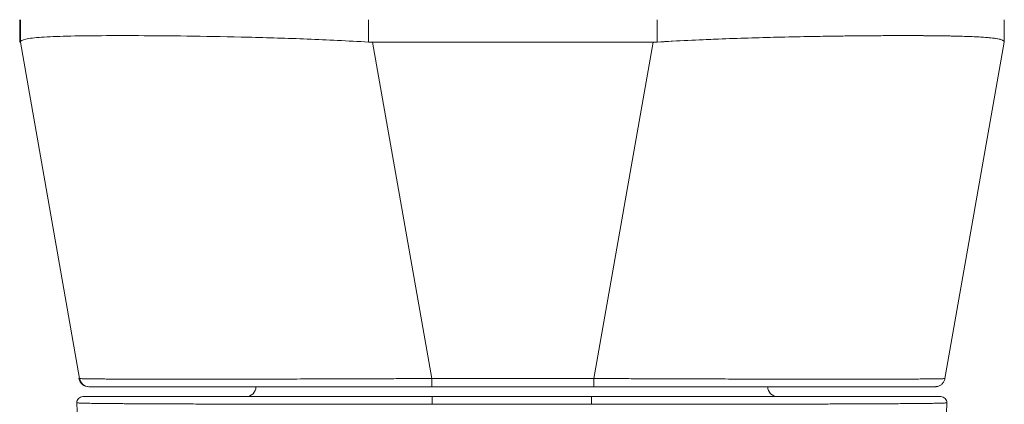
# Model space of a CAD drawing. Header units: inches. Extents: x 11 to 361, y 7 to 222.
# Tile 81 of 174: x 97.197 to 99.151, y 208.056 to 208.82. Entities that reach past the tile are written whole.
import ezdxf

# ---------------------------------------------------------------- set-up
doc = ezdxf.new("R2010")
doc.units = ezdxf.units.IN
doc.header["$LTSCALE"] = 22
doc.header["$MEASUREMENT"] = 0
doc.layers.add('Visible (ANSI)', color=7, linetype='Continuous', lineweight=5)

msp = doc.modelspace()

# ---------------------------------------------------------------- linework, layer by layer
at = {"layer": 'Visible (ANSI)'}
for p, q in [((97.19716, 208.77512), (97.19716, 208.81977)), ((97.19716, 208.81977), (97.19716, 208.77512)), ((97.19853, 208.81977), (97.19853, 208.77536)), ((97.19853, 208.77536), (97.19853, 208.81977)), ((97.88943, 208.77536), (97.88943, 208.81977)), ((97.88943, 208.81977), (97.88943, 208.77536)), ((98.46214, 208.81977), (98.46214, 208.77536)), ((98.46214, 208.77536), (98.46214, 208.81977)), ((99.15129, 208.77541), (99.15129, 208.81977)), ((97.23561, 208.7846), (97.23561, 208.7846)), ((97.23561, 208.7846), (97.23561, 208.7846)), ((97.46479, 208.78794), (97.46479, 208.78794)), ((97.46513, 208.78793), (97.46513, 208.78793)), ((97.46513, 208.78793), (97.46513, 208.78793)), ((97.46533, 208.78793), (97.46533, 208.78793)), ((97.46533, 208.78793), (97.46533, 208.78793)), ((97.46626, 208.78793), (97.46626, 208.78793)), ((97.48499, 208.78777), (97.48499, 208.78777)), ((98.86279, 208.78774), (98.86279, 208.78774)), ((98.86294, 208.78774), (98.86294, 208.78774)), ((98.88265, 208.78791), (98.88265, 208.78791)), ((98.88265, 208.78791), (98.88265, 208.78791)), ((98.88358, 208.78792), (98.88358, 208.78792)), ((97.19852, 208.77512), (97.19717, 208.77512)), ((97.31606, 208.10769), (97.19852, 208.77512)), ((97.8973, 208.77512), (98.01484, 208.10769)), ((98.45427, 208.77512), (97.8973, 208.77512)), ((97.8973, 208.77512), (98.45427, 208.77512)), ((98.01484, 208.10769), (97.8973, 208.77512)), ((98.33643, 208.10769), (98.45427, 208.77512)), ((98.45427, 208.77512), (98.33643, 208.10769)), ((99.03344, 208.10769), (99.15127, 208.77512)), ((99.15127, 208.77512), (99.15127, 208.77512)), ((99.15127, 208.77512), (99.15127, 208.77512)), ((99.15128, 208.77546), (99.15128, 208.77536)), ((99.15128, 208.77536), (99.15128, 208.77546)), ((97.31488, 208.10769), (97.31606, 208.10769)), ((97.31606, 208.10769), (97.31606, 208.10769)), ((98.01484, 208.10769), (98.33643, 208.10769)), ((98.33643, 208.10769), (98.01484, 208.10769)), ((99.02746, 208.10729), (99.02746, 208.10731)), ((99.02746, 208.10731), (99.02746, 208.10729)), ((99.03344, 208.10769), (99.03344, 208.10769)), ((97.33426, 208.09143), (97.33426, 208.09143)), ((97.33426, 208.09143), (97.33544, 208.09143)), ((97.33426, 208.09143), (97.33426, 208.09143)), ((97.33521, 208.09143), (97.33426, 208.09143)), ((97.33544, 208.09143), (98.01481, 208.09143)), ((97.33544, 208.09143), (98.01481, 208.09143)), ((98.01481, 208.09143), (98.33641, 208.09143)), ((98.33641, 208.09143), (98.01481, 208.09143)), ((98.33641, 208.09143), (99.01405, 208.09143)), ((98.33641, 208.09143), (99.01405, 208.09143)), ((98.01575, 208.07174), (97.3223, 208.07174)), ((98.01575, 208.05649), (98.01575, 208.07174)), ((98.33203, 208.07174), (98.01575, 208.07174)), ((98.03521, 208.07174), (98.03521, 208.07174)), ((98.09516, 208.07174), (98.09516, 208.07174)), ((98.10696, 208.07174), (98.10696, 208.07174)), ((98.10696, 208.07174), (98.10696, 208.07174)), ((98.154, 208.07174), (98.154, 208.07174)), ((98.25264, 208.07174), (98.25264, 208.07174)), ((98.3126, 208.07174), (98.3126, 208.07174)), ((98.33203, 208.05649), (98.33203, 208.07174)), ((99.02549, 208.07174), (98.33204, 208.07174)), ((97.31049, 208.05946), (97.31049, 208.05946)), ((97.43784, 208.05753), (97.43784, 208.05754)), ((97.45753, 208.05743), (97.45753, 208.05744)), ((97.45888, 208.05742), (97.45888, 208.05743)), ((97.68079, 208.05678), (97.68079, 208.05677)), ((97.69695, 208.05675), (97.69695, 208.05675)), ((98.65083, 208.05675), (98.65083, 208.05675)), ((98.667, 208.05678), (98.667, 208.05678)), ((98.8889, 208.05742), (98.8889, 208.05743)), ((98.89025, 208.05744), (98.89025, 208.05743)), ((98.90994, 208.05754), (98.90994, 208.05753)), ((99.03729, 208.05946), (99.03729, 208.05946)), ((99.03729, 208.05946), (99.03729, 208.05946))]:
    msp.add_line(p, q, dxfattribs=at)
for centre, radius, start, end in [((97.33426, 208.11111), 0.01969, 190, 269.99996), ((97.33426, 208.11111), 0.01968, 190.00001, 270), ((97.33544, 208.11111), 0.01969, 190, 269.99996), ((97.33544, 208.11111), 0.01968, 190.00001, 270.00002), ((97.3668, 208.11111), 0.01969, 346.75462, 346.76183), ((98.98098, 208.11111), 0.01969, 193.2749, 193.28199), ((99.01287, 208.11111), 0.01968, 349.44244, 349.51551), ((99.01287, 208.11111), 0.01969, 349.44346, 349.51652), ((99.01405, 208.11111), 0.01968, 349.9751, 349.98009), ((99.01405, 208.11111), 0.01969, 349.97511, 350), ((97.64633, 208.09143), 0.01969, 270, 0), ((98.70145, 208.09143), 0.01969, 180, 270), ((97.3223, 208.05993), 0.01181, 90, 182.27583), ((97.3223, 208.05993), 0.01181, 90, 182.27583), ((99.02549, 208.05993), 0.01181, 357.72417, 90), ((99.02549, 208.05993), 0.01181, 357.72417, 90)]:
    msp.add_arc(centre, radius, start, end, dxfattribs=at)
for centre, major_axis, ratio, start_param, end_param in [((97.35829, 208.80009), (0, -0.05905), 0.9442818, 4.929492, 4.9295081), ((98.98832, 208.80009), (0, 0.05906), 0.9434369, 4.496809, 4.496829), ((97.19852, 208.90411), (0, -0.12899), 0.0012735, 0.0001812, 0.0612635), ((97.19852, 208.90411), (0, -0.12899), 0.0012737, 0.0001816, 0.061264), ((97.88429, 208.73175), (-0.68713, 0.04339), 0.0106265, 6.2205314, 6.2205756), ((97.89733, 208.90411), (-0.0079, -0.12875), 0.9999992, 0, 0.0610824), ((97.89733, 208.90411), (-0.0079, -0.12875), 0.9999992, 0, 0.0610823), ((98.45425, 208.90411), (0.00002, -0.12899), 0.9999992, 0, 0.0610823), ((98.45425, 208.90411), (0.00002, -0.12899), 0.9999992, 0, 0.0610824), ((99.15127, 208.90411), (0, -0.12899), 0.0012733, 0.0072841, 0.061264), ((99.15127, 208.90411), (0, -0.12899), 0.0012735, 0.0072837, 0.0612635), ((98.01344, 208.11101), (-0.69857, -0.00332), 0.0008013, 6.2820377, 6.2856608), ((98.01344, 208.11101), (-0.69857, -0.00332), 0.0008013, 0.0590705, 0.059618), ((97.38023, 208.13452), (-0.01169, 0.03124), 0.9189174, 2.2392441, 2.239304), ((98.01481, 208.11111), (0, -0.01968), 0.0012735, 0, 1.3962634), ((98.01481, 208.11111), (0, -0.01969), 0.0012735, 0.0000011, 1.3962636), ((98.33641, 208.11111), (0, -0.01969), 0.0012735, 0.0000008, 1.3962635), ((98.33641, 208.11111), (0, -0.01968), 0.0012735, 0, 1.3962634), ((98.96635, 208.13452), (-0.01162, -0.03126), 0.9179715, 0.8986083, 0.8987013), ((98.01575, 208.05993), (0, 0.01181), 0.0000271, 4.4169608, 6.2828764), ((98.33204, 208.05993), (0, 0.01181), 0.000027, 0.0003354, 1.8662245)]:
    msp.add_ellipse(centre, major_axis=major_axis, ratio=ratio, start_param=start_param, end_param=end_param, dxfattribs=at)
for points, knots in [([(97.19853, 208.77536), (97.1986, 208.77777), (97.20219, 208.77973), (97.20923, 208.7813), (97.21627, 208.78286), (97.22676, 208.78402), (97.24048, 208.78495), (97.25421, 208.78588), (97.27116, 208.78657), (97.29111, 208.78708), (97.31107, 208.78758), (97.33402, 208.78791), (97.35964, 208.78807), (97.38526, 208.78823), (97.41355, 208.78823), (97.4441, 208.78807), (97.47466, 208.78791), (97.50748, 208.78758), (97.54211, 208.78708), (97.57673, 208.78657), (97.61315, 208.78587), (97.65093, 208.78495), (97.68872, 208.78402), (97.72786, 208.78286), (97.7678, 208.78129), (97.80773, 208.77973), (97.84846, 208.77777), (97.88943, 208.77536)], [0, 0, 0, 0, 0.1111111, 0.1111111, 0.1111111, 0.2222222, 0.2222222, 0.2222222, 0.3333333, 0.3333333, 0.3333333, 0.4444444, 0.4444444, 0.4444444, 0.5555556, 0.5555556, 0.5555556, 0.6666667, 0.6666667, 0.6666667, 0.7777778, 0.7777778, 0.7777778, 0.8888889, 0.8888889, 0.8888889, 1, 1, 1, 1]), ([(97.88943, 208.77536), (97.8487, 208.77771), (97.80804, 208.77971), (97.76815, 208.78128), (97.72807, 208.78286), (97.68876, 208.78402), (97.65081, 208.78495), (97.65076, 208.78495), (97.65071, 208.78495), (97.65066, 208.78495), (97.61294, 208.78587), (97.57658, 208.78657), (97.54207, 208.78708), (97.54199, 208.78708), (97.54192, 208.78708), (97.54184, 208.78708), (97.50734, 208.78759), (97.47469, 208.78791), (97.4443, 208.78807), (97.44419, 208.78807), (97.44407, 208.78807), (97.44396, 208.78807), (97.41348, 208.78823), (97.38527, 208.78823), (97.35969, 208.78807), (97.3596, 208.78807), (97.35951, 208.78807), (97.35942, 208.78807), (97.33395, 208.78791), (97.31111, 208.78759), (97.29121, 208.78708), (97.29117, 208.78708), (97.29113, 208.78708), (97.29109, 208.78708), (97.2712, 208.78657), (97.25426, 208.78587), (97.24055, 208.78495), (97.24053, 208.78495), (97.24051, 208.78495), (97.24049, 208.78495), (97.22674, 208.78402), (97.21624, 208.78287), (97.2092, 208.78129), (97.20919, 208.78129), (97.20917, 208.78128), (97.20915, 208.78128), (97.20215, 208.7797), (97.19858, 208.77771), (97.19853, 208.77536)], [0, 0, 0, 0, 0.1108364, 0.1108364, 0.1108364, 0.2222222, 0.2222222, 0.2222222, 0.2223767, 0.2223767, 0.2223767, 0.3330931, 0.3330931, 0.3330931, 0.3333333, 0.3333333, 0.3333333, 0.4440371, 0.4440371, 0.4440371, 0.4444444, 0.4444444, 0.4444444, 0.5555556, 0.5555556, 0.5555556, 0.5559572, 0.5559572, 0.5559572, 0.6666667, 0.6666667, 0.6666667, 0.6669005, 0.6669005, 0.6669005, 0.7776076, 0.7776076, 0.7776076, 0.7777778, 0.7777778, 0.7777778, 0.8888889, 0.8888889, 0.8888889, 0.8891566, 0.8891566, 0.8891566, 1, 1, 1, 1]), ([(99.15128, 208.77536), (99.15133, 208.77725), (99.14911, 208.7789), (99.14467, 208.7803), (99.14356, 208.78065), (99.14231, 208.78098), (99.14092, 208.78129), (99.13674, 208.78225), (99.1313, 208.78304), (99.12464, 208.78372), (99.12026, 208.78417), (99.11536, 208.78458), (99.10995, 208.78494), (99.10434, 208.78532), (99.09818, 208.78567), (99.09148, 208.78598), (99.0819, 208.78642), (99.07123, 208.78678), (99.05954, 208.78708), (99.05516, 208.7872), (99.05064, 208.7873), (99.04597, 208.78739), (99.02947, 208.78773), (99.0112, 208.78795), (98.99132, 208.78807), (98.99048, 208.78808), (98.98963, 208.78808), (98.98877, 208.78809), (98.96779, 208.78821), (98.94505, 208.78823), (98.92073, 208.78813), (98.91628, 208.78812), (98.91178, 208.7881), (98.90723, 208.78807), (98.88693, 208.78797), (98.86561, 208.78779), (98.8434, 208.78753), (98.8323, 208.7874), (98.82098, 208.78726), (98.80945, 208.78709), (98.7936, 208.78685), (98.77736, 208.78658), (98.76078, 208.78626), (98.74116, 208.78589), (98.72106, 208.78545), (98.70057, 208.78495), (98.69116, 208.78472), (98.68166, 208.78447), (98.67209, 208.78421), (98.64321, 208.78342), (98.61365, 208.78248), (98.58364, 208.78129), (98.58033, 208.78116), (98.57702, 208.78103), (98.5737, 208.78089), (98.53694, 208.77938), (98.49957, 208.77752), (98.46214, 208.77536)], [0, 0, 0, 0, 0.0888733, 0.0888733, 0.0888733, 0.1111111, 0.1111111, 0.1111111, 0.1781623, 0.1781623, 0.1781623, 0.2222222, 0.2222222, 0.2222222, 0.267931, 0.267931, 0.267931, 0.3333333, 0.3333333, 0.3333333, 0.3578156, 0.3578156, 0.3578156, 0.4444444, 0.4444444, 0.4444444, 0.4481347, 0.4481347, 0.4481347, 0.5389433, 0.5389433, 0.5389433, 0.5555556, 0.5555556, 0.5555556, 0.629644, 0.629644, 0.629644, 0.6666667, 0.6666667, 0.6666667, 0.7175691, 0.7175691, 0.7175691, 0.7777778, 0.7777778, 0.7777778, 0.8054377, 0.8054377, 0.8054377, 0.8888889, 0.8888889, 0.8888889, 0.8980912, 0.8980912, 0.8980912, 1, 1, 1, 1]), ([(98.46214, 208.77536), (98.50312, 208.77777), (98.54384, 208.77974), (98.58377, 208.7813), (98.62369, 208.78286), (98.66282, 208.78402), (98.70058, 208.78495), (98.73833, 208.78588), (98.77471, 208.78657), (98.80928, 208.78708), (98.84385, 208.78759), (98.87662, 208.78791), (98.90711, 208.78807), (98.9376, 208.78823), (98.96582, 208.78823), (98.99136, 208.78807), (99.0169, 208.78791), (99.03977, 208.78759), (99.05963, 208.78708), (99.07949, 208.78657), (99.09635, 208.78587), (99.10997, 208.78494), (99.1236, 208.78401), (99.13399, 208.78286), (99.14091, 208.7813), (99.14784, 208.77974), (99.15132, 208.77777), (99.15128, 208.77536)], [0, 0, 0, 0, 0.1111111, 0.1111111, 0.1111111, 0.2222222, 0.2222222, 0.2222222, 0.3333333, 0.3333333, 0.3333333, 0.4444444, 0.4444444, 0.4444444, 0.5555556, 0.5555556, 0.5555556, 0.6666667, 0.6666667, 0.6666667, 0.7777778, 0.7777778, 0.7777778, 0.8888889, 0.8888889, 0.8888889, 1, 1, 1, 1]), ([(97.19716, 208.77512), (97.19716, 208.77512), (97.19716, 208.77512), (97.19716, 208.77512), (97.19716, 208.77512), (97.19716, 208.77512), (97.19716, 208.77512), (97.19716, 208.77512), (97.19716, 208.77512), (97.19717, 208.77512)], [0, 0, 0, 0, 0.3333333, 0.3333333, 0.3333333, 0.6666667, 0.6666667, 0.6666667, 1, 1, 1, 1]), ([(97.31606, 208.10769), (97.31607, 208.10765), (97.31628, 208.10761), (97.31668, 208.10756), (97.31719, 208.10751), (97.31802, 208.10746), (97.31915, 208.10741), (97.32028, 208.10736), (97.32172, 208.10731), (97.32348, 208.10726), (97.32522, 208.10721), (97.32727, 208.10717), (97.32963, 208.10712), (97.33198, 208.10708), (97.33464, 208.10704), (97.3376, 208.107), (97.34054, 208.10696), (97.34379, 208.10692), (97.34734, 208.10688), (97.35088, 208.10684), (97.35471, 208.10681), (97.35883, 208.10677), (97.36201, 208.10675), (97.36536, 208.10672), (97.36889, 208.1067), (97.36992, 208.10669), (97.37097, 208.10669), (97.37203, 208.10668), (97.37671, 208.10665), (97.38167, 208.10662), (97.38691, 208.1066), (97.39214, 208.10657), (97.39764, 208.10655), (97.40342, 208.10653), (97.40918, 208.1065), (97.41522, 208.10648), (97.42151, 208.10647), (97.4278, 208.10645), (97.43434, 208.10643), (97.44114, 208.10642), (97.44794, 208.10641), (97.45498, 208.10639), (97.46227, 208.10638), (97.46955, 208.10637), (97.47707, 208.10637), (97.48483, 208.10636), (97.49258, 208.10636), (97.50057, 208.10635), (97.50878, 208.10635), (97.5125, 208.10635), (97.51626, 208.10635), (97.52007, 208.10635), (97.52467, 208.10635), (97.52932, 208.10635), (97.53405, 208.10635), (97.54269, 208.10635), (97.55154, 208.10636), (97.56059, 208.10636), (97.56964, 208.10637), (97.57889, 208.10638), (97.58833, 208.10639), (97.59778, 208.1064), (97.60741, 208.10641), (97.61722, 208.10642), (97.62704, 208.10644), (97.63703, 208.10645), (97.64718, 208.10647), (97.65735, 208.10649), (97.66768, 208.10651), (97.67816, 208.10653), (97.68865, 208.10655), (97.69929, 208.10658), (97.71006, 208.1066), (97.72086, 208.10663), (97.73179, 208.10666), (97.74284, 208.10669), (97.74431, 208.10669), (97.7458, 208.1067), (97.74728, 208.1067), (97.7569, 208.10673), (97.76661, 208.10675), (97.77639, 208.10678), (97.78772, 208.10682), (97.79914, 208.10685), (97.81066, 208.10689), (97.82221, 208.10693), (97.83384, 208.10697), (97.84555, 208.10701), (97.8573, 208.10705), (97.86912, 208.10709), (97.88099, 208.10714), (97.89291, 208.10718), (97.90488, 208.10723), (97.91689, 208.10727), (97.92894, 208.10732), (97.94103, 208.10737), (97.95315, 208.10742), (97.96531, 208.10747), (97.9775, 208.10753), (97.98969, 208.10758), (97.99807, 208.10762), (98.00646, 208.10765), (98.01484, 208.10769)], [0, 0, 0, 0, 0.0260388, 0.0260388, 0.0260388, 0.0593991, 0.0593991, 0.0593991, 0.0926497, 0.0926497, 0.0926497, 0.1257938, 0.1257938, 0.1257938, 0.1588389, 0.1588389, 0.1588389, 0.1917905, 0.1917905, 0.1917905, 0.2246532, 0.2246532, 0.2246532, 0.25, 0.25, 0.25, 0.2574358, 0.2574358, 0.2574358, 0.2901404, 0.2901404, 0.2901404, 0.3227745, 0.3227745, 0.3227745, 0.3553485, 0.3553485, 0.3553485, 0.3878767, 0.3878767, 0.3878767, 0.4203668, 0.4203668, 0.4203668, 0.4528349, 0.4528349, 0.4528349, 0.4852879, 0.4852879, 0.4852879, 0.5, 0.5, 0.5, 0.5177401, 0.5177401, 0.5177401, 0.550195, 0.550195, 0.550195, 0.5826627, 0.5826627, 0.5826627, 0.6151545, 0.6151545, 0.6151545, 0.6476861, 0.6476861, 0.6476861, 0.6802665, 0.6802665, 0.6802665, 0.7129059, 0.7129059, 0.7129059, 0.7456178, 0.7456178, 0.7456178, 0.75, 0.75, 0.75, 0.7784088, 0.7784088, 0.7784088, 0.8112784, 0.8112784, 0.8112784, 0.8442369, 0.8442369, 0.8442369, 0.8772913, 0.8772913, 0.8772913, 0.9104457, 0.9104457, 0.9104457, 0.9437053, 0.9437053, 0.9437053, 0.9770768, 0.9770768, 0.9770768, 1, 1, 1, 1]), ([(98.01484, 208.10769), (97.97337, 208.10755), (97.93213, 208.10734), (97.89171, 208.10717), (97.8513, 208.10701), (97.81171, 208.10688), (97.7735, 208.10677), (97.73528, 208.10667), (97.69845, 208.10657), (97.66347, 208.1065), (97.62849, 208.10643), (97.59537, 208.10639), (97.56454, 208.10637), (97.53372, 208.10634), (97.50519, 208.10634), (97.47932, 208.10637), (97.45345, 208.10639), (97.43026, 208.10643), (97.41006, 208.1065), (97.38986, 208.10657), (97.37266, 208.10667), (97.35874, 208.10677), (97.34481, 208.10688), (97.33417, 208.10701), (97.327, 208.10717), (97.31983, 208.10734), (97.31613, 208.10755), (97.31606, 208.10769)], [0, 0, 0, 0, 0.1111111, 0.1111111, 0.1111111, 0.2222222, 0.2222222, 0.2222222, 0.3333333, 0.3333333, 0.3333333, 0.4444444, 0.4444444, 0.4444444, 0.5555556, 0.5555556, 0.5555556, 0.6666667, 0.6666667, 0.6666667, 0.7777778, 0.7777778, 0.7777778, 0.8888889, 0.8888889, 0.8888889, 1, 1, 1, 1]), ([(98.33643, 208.10769), (98.34596, 208.10765), (98.35548, 208.10761), (98.36499, 208.10756), (98.37718, 208.10751), (98.38936, 208.10746), (98.40151, 208.10741), (98.41361, 208.10736), (98.42569, 208.10731), (98.43773, 208.10726), (98.44973, 208.10721), (98.46168, 208.10717), (98.47357, 208.10712), (98.48543, 208.10708), (98.49722, 208.10704), (98.50894, 208.107), (98.52063, 208.10696), (98.53224, 208.10692), (98.54376, 208.10688), (98.55524, 208.10684), (98.56664, 208.10681), (98.57793, 208.10677), (98.58664, 208.10675), (98.59528, 208.10672), (98.60386, 208.1067), (98.60637, 208.10669), (98.60888, 208.10669), (98.61139, 208.10668), (98.6224, 208.10665), (98.63329, 208.10662), (98.64404, 208.1066), (98.65478, 208.10657), (98.66537, 208.10655), (98.67582, 208.10653), (98.68626, 208.1065), (98.69654, 208.10648), (98.70666, 208.10647), (98.71676, 208.10645), (98.72671, 208.10643), (98.73648, 208.10642), (98.74623, 208.10641), (98.75581, 208.10639), (98.76521, 208.10638), (98.77459, 208.10637), (98.78379, 208.10637), (98.79278, 208.10636), (98.80178, 208.10636), (98.81057, 208.10635), (98.81915, 208.10635), (98.82304, 208.10635), (98.82688, 208.10635), (98.83068, 208.10635), (98.83527, 208.10635), (98.83978, 208.10635), (98.84423, 208.10635), (98.85238, 208.10635), (98.8603, 208.10636), (98.86798, 208.10636), (98.87567, 208.10637), (98.88313, 208.10638), (98.89034, 208.10639), (98.89756, 208.1064), (98.90454, 208.10641), (98.91126, 208.10642), (98.91798, 208.10644), (98.92446, 208.10645), (98.93067, 208.10647), (98.93689, 208.10649), (98.94285, 208.10651), (98.94854, 208.10653), (98.95424, 208.10655), (98.95967, 208.10658), (98.96482, 208.1066), (98.96998, 208.10663), (98.97486, 208.10666), (98.97946, 208.10669), (98.98007, 208.10669), (98.98068, 208.1067), (98.98129, 208.1067), (98.98521, 208.10673), (98.98892, 208.10675), (98.99242, 208.10678), (98.99646, 208.10682), (99.0002, 208.10685), (99.00366, 208.10689), (99.00712, 208.10693), (99.01028, 208.10697), (99.01315, 208.10701), (99.01602, 208.10705), (99.01859, 208.10709), (99.02086, 208.10714), (99.02313, 208.10718), (99.02509, 208.10723), (99.02675, 208.10727), (99.02841, 208.10732), (99.02977, 208.10737), (99.03081, 208.10742), (99.03185, 208.10747), (99.03259, 208.10753), (99.03301, 208.10758), (99.03329, 208.10762), (99.03343, 208.10765), (99.03344, 208.10769)], [0, 0, 0, 0, 0.026039, 0.026039, 0.026039, 0.05939974, 0.05939974, 0.05939974, 0.09265021, 0.09265021, 0.09265021, 0.12579441, 0.12579441, 0.12579441, 0.15883993, 0.15883993, 0.15883993, 0.19179099, 0.19179099, 0.19179099, 0.22465332, 0.22465332, 0.22465332, 0.25, 0.25, 0.25, 0.25743611, 0.25743611, 0.25743611, 0.29014084, 0.29014084, 0.29014084, 0.32277501, 0.32277501, 0.32277501, 0.35534973, 0.35534973, 0.35534973, 0.38787621, 0.38787621, 0.38787621, 0.42036626, 0.42036626, 0.42036626, 0.45283209, 0.45283209, 0.45283209, 0.48528604, 0.48528604, 0.48528604, 0.5, 0.5, 0.5, 0.51773856, 0.51773856, 0.51773856, 0.55019316, 0.55019316, 0.55019316, 0.58266116, 0.58266116, 0.58266116, 0.61515314, 0.61515314, 0.61515314, 0.6476851, 0.6476851, 0.6476851, 0.68026555, 0.68026555, 0.68026555, 0.71290502, 0.71290502, 0.71290502, 0.74561706, 0.74561706, 0.74561706, 0.75, 0.75, 0.75, 0.77840807, 0.77840807, 0.77840807, 0.81127775, 0.81127775, 0.81127775, 0.84423634, 0.84423634, 0.84423634, 0.87729097, 0.87729097, 0.87729097, 0.91044535, 0.91044535, 0.91044535, 0.94370503, 0.94370503, 0.94370503, 0.97707674, 0.97707674, 0.97707674, 0.99916594, 0.99916594, 0.99916594, 0.99916594]), ([(99.03344, 208.10769), (99.03341, 208.10755), (99.02983, 208.10734), (99.02281, 208.10717), (99.01575, 208.10701), (99.0052, 208.10688), (98.99137, 208.10677), (98.97755, 208.10667), (98.96044, 208.10657), (98.94033, 208.1065), (98.92022, 208.10643), (98.89711, 208.10639), (98.87132, 208.10637), (98.84553, 208.10634), (98.81707, 208.10634), (98.78631, 208.10637), (98.75555, 208.10639), (98.72249, 208.10643), (98.68757, 208.1065), (98.65264, 208.10657), (98.61584, 208.10667), (98.57766, 208.10677), (98.53949, 208.10688), (98.49992, 208.10701), (98.45953, 208.10717), (98.41913, 208.10734), (98.3779, 208.10755), (98.33643, 208.10769)], [0.00081719, 0.00081719, 0.00081719, 0.00081719, 0.11111111, 0.11111111, 0.11111111, 0.22222222, 0.22222222, 0.22222222, 0.33333333, 0.33333333, 0.33333333, 0.44444444, 0.44444444, 0.44444444, 0.55555556, 0.55555556, 0.55555556, 0.66666667, 0.66666667, 0.66666667, 0.77777778, 0.77777778, 0.77777778, 0.88888889, 0.88888889, 0.88888889, 1, 1, 1, 1]), ([(99.03344, 208.10769), (99.03307, 208.1056), (99.03235, 208.10355), (99.03034, 208.09985), (99.02902, 208.09816), (99.02597, 208.0953), (99.02419, 208.09411), (99.02039, 208.09236), (99.01833, 208.09178), (99.01573, 208.09149), (99.01522, 208.09145), (99.01461, 208.09143), (99.01451, 208.09143), (99.01434, 208.09143), (99.01427, 208.09143), (99.01417, 208.09143), (99.01414, 208.09143), (99.01411, 208.09143), (99.0141, 208.09143), (99.01409, 208.09143), (99.01409, 208.09143), (99.01408, 208.09143), (99.01408, 208.09143), (99.01407, 208.09143), (99.01407, 208.09143), (99.01406, 208.09143), (99.01406, 208.09143), (99.01406, 208.09143), (99.01406, 208.09143), (99.01406, 208.09143), (99.01406, 208.09143), (99.01406, 208.09143), (99.01406, 208.09143), (99.01406, 208.09143), (99.01406, 208.09143), (99.01406, 208.09143)], [0, 0, 0, 0, 0.016155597, 0.016155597, 0.032079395, 0.032079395, 0.0480115, 0.0480115, 0.06394331, 0.06394331, 0.067878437, 0.067878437, 0.068615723, 0.068615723, 0.069168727, 0.069168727, 0.06937665, 0.06937665, 0.069426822, 0.069426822, 0.069451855, 0.069451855, 0.069502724, 0.069502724, 0.069603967, 0.069603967, 0.070004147, 0.070004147, 0.070801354, 0.070801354, 0.071399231, 0.071399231, 0.071623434, 0.071623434, 0.07163589, 0.07163589, 0.07163589, 0.07163589]), ([(98.00011, 208.09143), (97.92469, 208.09143), (97.84848, 208.09143), (97.70904, 208.09143), (97.64371, 208.09143), (97.53111, 208.09143), (97.48208, 208.09143), (97.40496, 208.09143), (97.37578, 208.09143), (97.34304, 208.09143), (97.3355, 208.09143), (97.33544, 208.09143)], [0, 0, 0, 0, 0.5748521, 0.5748521, 1.1312553, 1.1312553, 1.6757968, 1.6757968, 2.217158, 2.217158, 2.6624848, 2.6624848, 2.6624848, 2.6624848]), ([(99.01406, 208.09143), (99.01395, 208.09143), (99.01396, 208.09143), (99.01155, 208.09143), (98.99806, 208.09143), (98.95003, 208.09143), (98.91502, 208.09143), (98.82728, 208.09143), (98.77325, 208.09143), (98.65171, 208.09143), (98.58222, 208.09143), (98.46799, 208.09143), (98.42413, 208.09143), (98.36564, 208.09143), (98.35102, 208.09143), (98.33641, 208.09143)], [0, 0, 0, 0, 0.0562895, 0.0562895, 0.6012305, 0.6012305, 1.1425062, 1.1425062, 1.6896201, 1.6896201, 2.2540657, 2.2540657, 2.5894182, 2.5894182, 2.7007463, 2.7007463, 2.7007463, 2.7007463]), ([(97.3223, 208.07174), (97.32229, 208.07174), (97.32242, 208.07174), (97.3227, 208.07174), (97.32301, 208.07174), (97.32349, 208.07174), (97.32415, 208.07174), (97.32487, 208.07174), (97.3258, 208.07174), (97.32694, 208.07174), (97.3282, 208.07174), (97.32972, 208.07174), (97.33149, 208.07174), (97.33344, 208.07174), (97.3357, 208.07174), (97.33826, 208.07174), (97.3411, 208.07174), (97.34432, 208.07174), (97.3479, 208.07174), (97.35188, 208.07174), (97.35631, 208.07174), (97.36119, 208.07174), (97.36528, 208.07174), (97.36968, 208.07174), (97.37439, 208.07174), (97.37596, 208.07174), (97.37756, 208.07174), (97.37919, 208.07174), (97.38655, 208.07174), (97.3946, 208.07174), (97.40331, 208.07174), (97.41305, 208.07174), (97.42362, 208.07174), (97.43498, 208.07174), (97.44706, 208.07174), (97.46004, 208.07174), (97.47386, 208.07174), (97.48671, 208.07174), (97.50029, 208.07174), (97.51453, 208.07174), (97.51766, 208.07174), (97.52083, 208.07174), (97.52402, 208.07174), (97.53389, 208.07174), (97.54405, 208.07174), (97.5545, 208.07174), (97.56699, 208.07174), (97.57988, 208.07174), (97.59314, 208.07174), (97.60524, 208.07174), (97.61764, 208.07174), (97.63033, 208.07174), (97.64192, 208.07174), (97.65375, 208.07174), (97.66579, 208.07174), (97.67673, 208.07174), (97.68785, 208.07174), (97.69913, 208.07174), (97.70938, 208.07174), (97.71976, 208.07174), (97.73025, 208.07174), (97.73654, 208.07174), (97.74286, 208.07174), (97.74923, 208.07174), (97.75255, 208.07174), (97.75588, 208.07174), (97.75922, 208.07174), (97.76814, 208.07174), (97.77714, 208.07174), (97.7862, 208.07174), (97.79451, 208.07174), (97.80289, 208.07174), (97.81131, 208.07174), (97.81907, 208.07174), (97.82688, 208.07174), (97.83472, 208.07174), (97.84198, 208.07174), (97.84928, 208.07174), (97.8566, 208.07174), (97.86334, 208.07174), (97.87011, 208.07174), (97.8769, 208.07174), (97.88312, 208.07174), (97.88937, 208.07174), (97.89563, 208.07174), (97.90123, 208.07174), (97.90684, 208.07174), (97.91247, 208.07174), (97.91739, 208.07174), (97.92231, 208.07174), (97.92725, 208.07174), (97.93158, 208.07174), (97.93592, 208.07174), (97.94026, 208.07174), (97.9441, 208.07174), (97.94794, 208.07174), (97.95178, 208.07174), (97.95522, 208.07174), (97.95867, 208.07174), (97.96211, 208.07174), (97.96525, 208.07174), (97.96839, 208.07174), (97.97153, 208.07174), (97.97446, 208.07174), (97.9774, 208.07174), (97.98033, 208.07174), (97.98311, 208.07174), (97.98589, 208.07174), (97.98867, 208.07174), (97.99128, 208.07174), (97.99388, 208.07174), (97.99649, 208.07174), (97.99888, 208.07174), (98.00128, 208.07174), (98.00368, 208.07174), (98.00584, 208.07174), (98.008, 208.07174), (98.01016, 208.07174), (98.01202, 208.07174), (98.01388, 208.07174), (98.01575, 208.07174)], [0, 0, 0, 0, 0.0224496, 0.0224496, 0.0224496, 0.0473337, 0.0473337, 0.0473337, 0.074749, 0.074749, 0.074749, 0.1049401, 0.1049401, 0.1049401, 0.1381767, 0.1381767, 0.1381767, 0.174941, 0.174941, 0.174941, 0.2157851, 0.2157851, 0.2157851, 0.25, 0.25, 0.25, 0.2613588, 0.2613588, 0.2613588, 0.3125568, 0.3125568, 0.3125568, 0.3698396, 0.3698396, 0.3698396, 0.4308187, 0.4308187, 0.4308187, 0.4875296, 0.4875296, 0.4875296, 0.5, 0.5, 0.5, 0.5384859, 0.5384859, 0.5384859, 0.5844576, 0.5844576, 0.5844576, 0.626373, 0.626373, 0.626373, 0.6646668, 0.6646668, 0.6646668, 0.6994653, 0.6994653, 0.6994653, 0.7310724, 0.7310724, 0.7310724, 0.75, 0.75, 0.75, 0.7598693, 0.7598693, 0.7598693, 0.7862104, 0.7862104, 0.7862104, 0.8103854, 0.8103854, 0.8103854, 0.8326634, 0.8326634, 0.8326634, 0.8532941, 0.8532941, 0.8532941, 0.8722825, 0.8722825, 0.8722825, 0.8897033, 0.8897033, 0.8897033, 0.9052919, 0.9052919, 0.9052919, 0.9189303, 0.9189303, 0.9189303, 0.9309013, 0.9309013, 0.9309013, 0.9414839, 0.9414839, 0.9414839, 0.9509518, 0.9509518, 0.9509518, 0.9595774, 0.9595774, 0.9595774, 0.9676317, 0.9676317, 0.9676317, 0.9752594, 0.9752594, 0.9752594, 0.9824025, 0.9824025, 0.9824025, 0.9889771, 0.9889771, 0.9889771, 0.9948939, 0.9948939, 0.9948939, 1, 1, 1, 1]), ([(98.33204, 208.07174), (98.33389, 208.07174), (98.33574, 208.07174), (98.33759, 208.07174), (98.33974, 208.07174), (98.34189, 208.07174), (98.34404, 208.07174), (98.34643, 208.07174), (98.34882, 208.07174), (98.35121, 208.07174), (98.3538, 208.07174), (98.3564, 208.07174), (98.359, 208.07174), (98.36177, 208.07174), (98.36455, 208.07174), (98.36732, 208.07174), (98.37026, 208.07174), (98.37319, 208.07174), (98.37612, 208.07174), (98.37926, 208.07174), (98.38239, 208.07174), (98.38553, 208.07174), (98.38897, 208.07174), (98.39241, 208.07174), (98.39585, 208.07174), (98.39969, 208.07174), (98.40353, 208.07174), (98.40737, 208.07174), (98.4117, 208.07174), (98.41604, 208.07174), (98.42036, 208.07174), (98.42529, 208.07174), (98.43021, 208.07174), (98.43512, 208.07174), (98.44073, 208.07174), (98.44633, 208.07174), (98.45192, 208.07174), (98.45817, 208.07174), (98.4644, 208.07174), (98.47062, 208.07174), (98.4774, 208.07174), (98.48417, 208.07174), (98.49091, 208.07174), (98.49824, 208.07174), (98.50554, 208.07174), (98.5128, 208.07174), (98.52066, 208.07174), (98.52848, 208.07174), (98.53625, 208.07174), (98.5447, 208.07174), (98.5531, 208.07174), (98.56144, 208.07174), (98.57055, 208.07174), (98.57959, 208.07174), (98.58856, 208.07174), (98.5919, 208.07174), (98.59523, 208.07174), (98.59855, 208.07174), (98.605, 208.07174), (98.61141, 208.07174), (98.61778, 208.07174), (98.62842, 208.07174), (98.63893, 208.07174), (98.64931, 208.07174), (98.66081, 208.07174), (98.67214, 208.07174), (98.68329, 208.07174), (98.69565, 208.07174), (98.70779, 208.07174), (98.71967, 208.07174), (98.73283, 208.07174), (98.74567, 208.07174), (98.75818, 208.07174), (98.77214, 208.07174), (98.78567, 208.07174), (98.79874, 208.07174), (98.80728, 208.07174), (98.81562, 208.07174), (98.82376, 208.07174), (98.82974, 208.07174), (98.83561, 208.07174), (98.84136, 208.07174), (98.85635, 208.07174), (98.87056, 208.07174), (98.88393, 208.07174), (98.8969, 208.07174), (98.90907, 208.07174), (98.9204, 208.07174), (98.93056, 208.07174), (98.94005, 208.07174), (98.94883, 208.07174), (98.95672, 208.07174), (98.96403, 208.07174), (98.97074, 208.07174), (98.97164, 208.07174), (98.97252, 208.07174), (98.97339, 208.07174), (98.9785, 208.07174), (98.98325, 208.07174), (98.98763, 208.07174), (98.9923, 208.07174), (98.99656, 208.07174), (99.00038, 208.07174), (99.00386, 208.07174), (99.00698, 208.07174), (99.00974, 208.07174), (99.01226, 208.07174), (99.01447, 208.07174), (99.01639, 208.07174), (99.01813, 208.07174), (99.01963, 208.07174), (99.02087, 208.07174), (99.02201, 208.07174), (99.02293, 208.07174), (99.02365, 208.07174), (99.0243, 208.07174), (99.02478, 208.07174), (99.02508, 208.07174), (99.02536, 208.07174), (99.02549, 208.07174), (99.02549, 208.07174)], [0, 0, 0, 0, 0.0050756, 0.0050756, 0.0050756, 0.0109661, 0.0109661, 0.0109661, 0.0175156, 0.0175156, 0.0175156, 0.0246375, 0.0246375, 0.0246375, 0.0322505, 0.0322505, 0.0322505, 0.0402974, 0.0402974, 0.0402974, 0.0489188, 0.0489188, 0.0489188, 0.058382, 0.058382, 0.058382, 0.0689565, 0.0689565, 0.0689565, 0.0809128, 0.0809128, 0.0809128, 0.0945267, 0.0945267, 0.0945267, 0.110079, 0.110079, 0.110079, 0.1274705, 0.1274705, 0.1274705, 0.1464498, 0.1464498, 0.1464498, 0.167092, 0.167092, 0.167092, 0.1894011, 0.1894011, 0.1894011, 0.2136503, 0.2136503, 0.2136503, 0.240135, 0.240135, 0.240135, 0.25, 0.25, 0.25, 0.2691795, 0.2691795, 0.2691795, 0.3012137, 0.3012137, 0.3012137, 0.3367071, 0.3367071, 0.3367071, 0.3760766, 0.3760766, 0.3760766, 0.4196461, 0.4196461, 0.4196461, 0.4682482, 0.4682482, 0.4682482, 0.5, 0.5, 0.5, 0.5233309, 0.5233309, 0.5233309, 0.5841121, 0.5841121, 0.5841121, 0.6431227, 0.6431227, 0.6431227, 0.6960915, 0.6960915, 0.6960915, 0.7436798, 0.7436798, 0.7436798, 0.75, 0.75, 0.75, 0.7871358, 0.7871358, 0.7871358, 0.8267839, 0.8267839, 0.8267839, 0.8627791, 0.8627791, 0.8627791, 0.8955925, 0.8955925, 0.8955925, 0.9255549, 0.9255549, 0.9255549, 0.9528338, 0.9528338, 0.9528338, 0.9776234, 0.9776234, 0.9776234, 1, 1, 1, 1]), ([(97.31049, 208.05946), (97.31048, 208.0594), (97.31132, 208.05928), (97.31328, 208.05915), (97.31477, 208.05905), (97.3169, 208.05894), (97.31977, 208.05884), (97.32079, 208.0588), (97.3219, 208.05877), (97.32311, 208.05873), (97.32785, 208.05859), (97.3341, 208.05847), (97.34175, 208.05837), (97.34492, 208.05832), (97.34833, 208.05828), (97.35196, 208.05824), (97.35757, 208.05817), (97.36369, 208.05811), (97.37035, 208.05804), (97.38107, 208.05794), (97.39314, 208.05784), (97.4066, 208.05773), (97.40753, 208.05773), (97.40848, 208.05772), (97.40942, 208.05771), (97.42432, 208.0576), (97.44087, 208.05751), (97.45857, 208.05743), (97.46601, 208.05739), (97.47366, 208.05736), (97.48145, 208.05733), (97.49292, 208.05728), (97.50471, 208.05724), (97.51668, 208.05719), (97.53344, 208.05713), (97.55055, 208.05707), (97.56761, 208.05703), (97.57237, 208.05702), (97.57713, 208.057), (97.58187, 208.05699), (97.6054, 208.05693), (97.62873, 208.05688), (97.65176, 208.05683), (97.65264, 208.05683), (97.65352, 208.05683), (97.6544, 208.05683), (97.67784, 208.05678), (97.70097, 208.05674), (97.72355, 208.05671), (97.72845, 208.0567), (97.73332, 208.05669), (97.73816, 208.05669), (97.75736, 208.05666), (97.77611, 208.05664), (97.79439, 208.05662), (97.802, 208.05661), (97.80952, 208.0566), (97.81696, 208.0566), (97.83215, 208.05658), (97.84699, 208.05657), (97.86143, 208.05656), (97.87109, 208.05655), (97.88058, 208.05654), (97.88986, 208.05654), (97.90088, 208.05653), (97.9116, 208.05653), (97.92213, 208.05653), (97.93374, 208.05652), (97.94512, 208.05651), (97.95631, 208.05651), (97.96235, 208.0565), (97.96833, 208.0565), (97.9742, 208.0565), (97.98911, 208.0565), (98.00331, 208.0565), (98.01575, 208.05649)], [0, 0, 0, 0, 0.0517615, 0.0517615, 0.0517615, 0.0909091, 0.0909091, 0.0909091, 0.1047558, 0.1047558, 0.1047558, 0.1592603, 0.1592603, 0.1592603, 0.1818182, 0.1818182, 0.1818182, 0.2166395, 0.2166395, 0.2166395, 0.2727273, 0.2727273, 0.2727273, 0.27663, 0.27663, 0.27663, 0.3378724, 0.3378724, 0.3378724, 0.3636364, 0.3636364, 0.3636364, 0.4015229, 0.4015229, 0.4015229, 0.4545455, 0.4545455, 0.4545455, 0.4693394, 0.4693394, 0.4693394, 0.5426566, 0.5426566, 0.5426566, 0.5454545, 0.5454545, 0.5454545, 0.6201601, 0.6201601, 0.6201601, 0.6363636, 0.6363636, 0.6363636, 0.7005689, 0.7005689, 0.7005689, 0.7272727, 0.7272727, 0.7272727, 0.7817474, 0.7817474, 0.7817474, 0.8181818, 0.8181818, 0.8181818, 0.861421, 0.861421, 0.861421, 0.9090909, 0.9090909, 0.9090909, 0.9347795, 0.9347795, 0.9347795, 1, 1, 1, 1]), ([(98.01575, 208.05649), (98.01385, 208.05649), (98.01196, 208.05649), (98.01007, 208.05649), (98.00787, 208.05649), (98.00568, 208.05649), (98.00349, 208.05649), (98.00105, 208.05649), (97.99861, 208.05649), (97.99617, 208.0565), (97.99352, 208.0565), (97.99088, 208.0565), (97.98823, 208.0565), (97.9854, 208.0565), (97.98258, 208.0565), (97.97975, 208.0565), (97.97677, 208.0565), (97.97378, 208.0565), (97.9708, 208.0565), (97.96761, 208.0565), (97.96442, 208.0565), (97.96123, 208.0565), (97.95773, 208.05651), (97.95423, 208.05651), (97.95073, 208.05651), (97.94682, 208.05651), (97.94292, 208.05651), (97.93902, 208.05651), (97.9346, 208.05652), (97.9302, 208.05652), (97.92579, 208.05652), (97.92078, 208.05652), (97.91577, 208.05652), (97.91077, 208.05653), (97.90505, 208.05653), (97.89935, 208.05653), (97.89365, 208.05654), (97.88867, 208.05654), (97.8837, 208.05654), (97.87874, 208.05655), (97.87737, 208.05655), (97.87599, 208.05655), (97.87461, 208.05655), (97.86772, 208.05655), (97.86084, 208.05656), (97.85399, 208.05656), (97.84654, 208.05657), (97.83913, 208.05658), (97.83174, 208.05658), (97.82377, 208.05659), (97.81584, 208.0566), (97.80795, 208.05661), (97.79938, 208.05661), (97.79087, 208.05662), (97.78242, 208.05663), (97.77321, 208.05664), (97.76407, 208.05665), (97.755, 208.05667), (97.75227, 208.05667), (97.74954, 208.05667), (97.74682, 208.05668), (97.73968, 208.05669), (97.73259, 208.0567), (97.72554, 208.05671), (97.71488, 208.05672), (97.70433, 208.05674), (97.69391, 208.05675), (97.68245, 208.05677), (97.67114, 208.05679), (97.66001, 208.05681), (97.64813, 208.05684), (97.63645, 208.05686), (97.62499, 208.05689), (97.62465, 208.05689), (97.6243, 208.05689), (97.62396, 208.05689), (97.61106, 208.05692), (97.59845, 208.05695), (97.58614, 208.05698), (97.57266, 208.05702), (97.55955, 208.05705), (97.54685, 208.05709), (97.53698, 208.05712), (97.52737, 208.05715), (97.51801, 208.05719), (97.51402, 208.0572), (97.51008, 208.05721), (97.50619, 208.05723), (97.49171, 208.05728), (97.47789, 208.05734), (97.46481, 208.0574), (97.45257, 208.05746), (97.44097, 208.05752), (97.43005, 208.05758), (97.42843, 208.05759), (97.42683, 208.0576), (97.42524, 208.05761), (97.4137, 208.05768), (97.40294, 208.05776), (97.39301, 208.05783), (97.38416, 208.0579), (97.37597, 208.05798), (97.36847, 208.05805), (97.36713, 208.05806), (97.36582, 208.05808), (97.36453, 208.05809), (97.35938, 208.05815), (97.35459, 208.0582), (97.35015, 208.05826), (97.34519, 208.05833), (97.34067, 208.05839), (97.33662, 208.05846), (97.33297, 208.05852), (97.32969, 208.05859), (97.3268, 208.05865), (97.32585, 208.05867), (97.32495, 208.05869), (97.32408, 208.05872), (97.32256, 208.05875), (97.32116, 208.05879), (97.31989, 208.05883), (97.31808, 208.05889), (97.31654, 208.05895), (97.31525, 208.059), (97.31409, 208.05906), (97.31313, 208.05911), (97.31239, 208.05917), (97.31172, 208.05922), (97.31123, 208.05927), (97.31091, 208.05932), (97.31063, 208.05937), (97.31049, 208.05941), (97.31049, 208.05946)], [0, 0, 0, 0, 0.0051535, 0.0051535, 0.0051535, 0.011125, 0.011125, 0.011125, 0.0177599, 0.0177599, 0.0177599, 0.024968, 0.024968, 0.024968, 0.0326646, 0.0326646, 0.0326646, 0.0407909, 0.0407909, 0.0407909, 0.0494929, 0.0494929, 0.0494929, 0.0590435, 0.0590435, 0.0590435, 0.0697173, 0.0697173, 0.0697173, 0.0817898, 0.0817898, 0.0817898, 0.0955416, 0.0955416, 0.0955416, 0.1112568, 0.1112568, 0.1112568, 0.125, 0.125, 0.125, 0.1288152, 0.1288152, 0.1288152, 0.1479502, 0.1479502, 0.1479502, 0.1687359, 0.1687359, 0.1687359, 0.1911746, 0.1911746, 0.1911746, 0.2155136, 0.2155136, 0.2155136, 0.2420183, 0.2420183, 0.2420183, 0.25, 0.25, 0.25, 0.2709744, 0.2709744, 0.2709744, 0.3027382, 0.3027382, 0.3027382, 0.3376886, 0.3376886, 0.3376886, 0.375, 0.375, 0.375, 0.3761252, 0.3761252, 0.3761252, 0.4181661, 0.4181661, 0.4181661, 0.4642343, 0.4642343, 0.4642343, 0.5, 0.5, 0.5, 0.515243, 0.515243, 0.515243, 0.571952, 0.571952, 0.571952, 0.625, 0.625, 0.625, 0.6328539, 0.6328539, 0.6328539, 0.6899725, 0.6899725, 0.6899725, 0.7409194, 0.7409194, 0.7409194, 0.75, 0.75, 0.75, 0.7861698, 0.7861698, 0.7861698, 0.8266644, 0.8266644, 0.8266644, 0.8630945, 0.8630945, 0.8630945, 0.875, 0.875, 0.875, 0.8960305, 0.8960305, 0.8960305, 0.9259483, 0.9259483, 0.9259483, 0.9531124, 0.9531124, 0.9531124, 0.9777644, 0.9777644, 0.9777644, 1, 1, 1, 1]), ([(97.37972, 207.19365), (97.36238, 207.29851), (97.3504, 207.41255), (97.3273, 207.69649), (97.31791, 207.87445), (97.31049, 208.05946)], [0, 0, 0, 0, 1.1373973, 1.1373973, 2.6312875, 2.6312875, 2.6312875, 2.6312875]), ([(98.01575, 208.05649), (98.04704, 208.05649), (98.07131, 208.05648), (98.09062, 208.05648), (98.10992, 208.05648), (98.12426, 208.05649), (98.13568, 208.0565), (98.1471, 208.05651), (98.1556, 208.05651), (98.16312, 208.05652), (98.17063, 208.05652), (98.17717, 208.05652), (98.18468, 208.05652), (98.19219, 208.05651), (98.20067, 208.05651), (98.21209, 208.0565), (98.22352, 208.05649), (98.23787, 208.05648), (98.25718, 208.05648), (98.27649, 208.05648), (98.30074, 208.05649), (98.33203, 208.05649)], [0, 0, 0, 0, 0.1428571, 0.1428571, 0.1428571, 0.2857143, 0.2857143, 0.2857143, 0.4285714, 0.4285714, 0.4285714, 0.5714286, 0.5714286, 0.5714286, 0.7142857, 0.7142857, 0.7142857, 0.8571429, 0.8571429, 0.8571429, 1, 1, 1, 1]), ([(99.03729, 208.05946), (99.03729, 208.05941), (99.03715, 208.05937), (99.03687, 208.05932), (99.03656, 208.05927), (99.03607, 208.05922), (99.0354, 208.05917), (99.03467, 208.05911), (99.03372, 208.05906), (99.03257, 208.05901), (99.0313, 208.05895), (99.02977, 208.05889), (99.02799, 208.05884), (99.02669, 208.0588), (99.02526, 208.05876), (99.0237, 208.05872), (99.0229, 208.0587), (99.02207, 208.05868), (99.02121, 208.05866), (99.01839, 208.05859), (99.01521, 208.05853), (99.01168, 208.05847), (99.00778, 208.0584), (99.00345, 208.05834), (98.99869, 208.05827), (98.99396, 208.05821), (98.98882, 208.05815), (98.98326, 208.05809), (98.98268, 208.05809), (98.98209, 208.05808), (98.9815, 208.05807), (98.97466, 208.058), (98.96722, 208.05794), (98.9592, 208.05787), (98.95026, 208.0578), (98.9406, 208.05773), (98.93026, 208.05766), (98.92619, 208.05764), (98.92201, 208.05761), (98.91773, 208.05758), (98.90988, 208.05754), (98.90168, 208.05749), (98.89315, 208.05745), (98.87954, 208.05738), (98.86509, 208.05732), (98.84985, 208.05726), (98.8433, 208.05723), (98.8366, 208.05721), (98.82977, 208.05719), (98.82218, 208.05716), (98.81442, 208.05713), (98.80649, 208.05711), (98.79319, 208.05707), (98.77943, 208.05703), (98.76525, 208.05699), (98.75252, 208.05696), (98.73946, 208.05692), (98.72609, 208.05689), (98.72499, 208.05689), (98.72389, 208.05689), (98.72279, 208.05689), (98.71176, 208.05686), (98.70052, 208.05684), (98.68909, 208.05682), (98.67775, 208.0568), (98.66623, 208.05677), (98.65454, 208.05676), (98.64399, 208.05674), (98.6333, 208.05672), (98.62249, 208.05671), (98.61536, 208.0567), (98.60818, 208.05669), (98.60096, 208.05668), (98.59824, 208.05667), (98.59552, 208.05667), (98.59279, 208.05667), (98.58367, 208.05665), (98.57448, 208.05664), (98.56522, 208.05663), (98.55674, 208.05662), (98.5482, 208.05661), (98.53961, 208.05661), (98.53171, 208.0566), (98.52376, 208.05659), (98.51578, 208.05658), (98.50839, 208.05658), (98.50097, 208.05657), (98.49352, 208.05656), (98.48667, 208.05656), (98.47979, 208.05655), (98.4729, 208.05655), (98.47161, 208.05655), (98.47033, 208.05655), (98.46904, 208.05655), (98.464, 208.05654), (98.45895, 208.05654), (98.45389, 208.05654), (98.44821, 208.05653), (98.44252, 208.05653), (98.43682, 208.05653), (98.43182, 208.05652), (98.42682, 208.05652), (98.42182, 208.05652), (98.41742, 208.05652), (98.41302, 208.05652), (98.40861, 208.05651), (98.40471, 208.05651), (98.40081, 208.05651), (98.3969, 208.05651), (98.39341, 208.05651), (98.38991, 208.05651), (98.38641, 208.0565), (98.38322, 208.0565), (98.38003, 208.0565), (98.37684, 208.0565), (98.37386, 208.0565), (98.37088, 208.0565), (98.3679, 208.0565), (98.36508, 208.0565), (98.36226, 208.0565), (98.35944, 208.0565), (98.3568, 208.0565), (98.35416, 208.0565), (98.35152, 208.0565), (98.34909, 208.05649), (98.34666, 208.05649), (98.34423, 208.05649), (98.34205, 208.05649), (98.33986, 208.05649), (98.33768, 208.05649), (98.3358, 208.05649), (98.33392, 208.05649), (98.33203, 208.05649)], [0, 0, 0, 0, 0.0221628, 0.0221628, 0.0221628, 0.0467209, 0.0467209, 0.0467209, 0.0737496, 0.0737496, 0.0737496, 0.1034408, 0.1034408, 0.1034408, 0.125, 0.125, 0.125, 0.1359584, 0.1359584, 0.1359584, 0.1716276, 0.1716276, 0.1716276, 0.210936, 0.210936, 0.210936, 0.25, 0.25, 0.25, 0.2540762, 0.2540762, 0.2540762, 0.3014147, 0.3014147, 0.3014147, 0.3542077, 0.3542077, 0.3542077, 0.375, 0.375, 0.375, 0.4131193, 0.4131193, 0.4131193, 0.4738832, 0.4738832, 0.4738832, 0.5, 0.5, 0.5, 0.5290142, 0.5290142, 0.5290142, 0.5777149, 0.5777149, 0.5777149, 0.6214143, 0.6214143, 0.6214143, 0.625, 0.625, 0.625, 0.6609304, 0.6609304, 0.6609304, 0.6965786, 0.6965786, 0.6965786, 0.7287714, 0.7287714, 0.7287714, 0.75, 0.75, 0.75, 0.7579765, 0.7579765, 0.7579765, 0.7846258, 0.7846258, 0.7846258, 0.8090398, 0.8090398, 0.8090398, 0.83151, 0.83151, 0.83151, 0.8523075, 0.8523075, 0.8523075, 0.8714335, 0.8714335, 0.8714335, 0.875, 0.875, 0.875, 0.8889624, 0.8889624, 0.8889624, 0.9046411, 0.9046411, 0.9046411, 0.9183683, 0.9183683, 0.9183683, 0.930426, 0.930426, 0.930426, 0.9410917, 0.9410917, 0.9410917, 0.9506376, 0.9506376, 0.9506376, 0.9593353, 0.9593353, 0.9593353, 0.9674542, 0.9674542, 0.9674542, 0.9751358, 0.9751358, 0.9751358, 0.9823226, 0.9823226, 0.9823226, 0.9889322, 0.9889322, 0.9889322, 0.9948772, 0.9948772, 0.9948772, 1, 1, 1, 1]), ([(98.33203, 208.05649), (98.34447, 208.0565), (98.35867, 208.0565), (98.37358, 208.0565), (98.37945, 208.0565), (98.38543, 208.0565), (98.39145, 208.05651), (98.40265, 208.05651), (98.41403, 208.05652), (98.42565, 208.05653), (98.43617, 208.05653), (98.44688, 208.05653), (98.45789, 208.05654), (98.46719, 208.05654), (98.47668, 208.05655), (98.48635, 208.05656), (98.50078, 208.05657), (98.51561, 208.05658), (98.53078, 208.0566), (98.53823, 208.0566), (98.54577, 208.05661), (98.55339, 208.05662), (98.57165, 208.05664), (98.59039, 208.05666), (98.60956, 208.05669), (98.61442, 208.05669), (98.61931, 208.0567), (98.62423, 208.05671), (98.64678, 208.05674), (98.66988, 208.05678), (98.69331, 208.05683), (98.69421, 208.05683), (98.69512, 208.05683), (98.69602, 208.05683), (98.71905, 208.05688), (98.74239, 208.05693), (98.76591, 208.05699), (98.77062, 208.057), (98.77534, 208.05702), (98.78007, 208.05703), (98.79716, 208.05708), (98.8143, 208.05713), (98.8311, 208.05719), (98.84301, 208.05724), (98.85475, 208.05728), (98.86618, 208.05733), (98.87402, 208.05736), (98.88172, 208.05739), (98.88922, 208.05742), (98.90691, 208.05751), (98.92347, 208.0576), (98.93836, 208.05771), (98.93932, 208.05772), (98.94028, 208.05773), (98.94123, 208.05773), (98.95468, 208.05784), (98.96673, 208.05794), (98.97743, 208.05804), (98.98409, 208.05811), (98.99022, 208.05817), (98.99583, 208.05824), (98.99946, 208.05828), (99.00286, 208.05832), (99.00603, 208.05837), (99.01368, 208.05847), (99.01993, 208.05859), (99.02468, 208.05873), (99.02588, 208.05877), (99.02699, 208.0588), (99.02801, 208.05884), (99.03088, 208.05894), (99.03301, 208.05905), (99.0345, 208.05915), (99.03646, 208.05928), (99.0373, 208.0594), (99.03729, 208.05946)], [0, 0, 0, 0, 0.065233, 0.065233, 0.065233, 0.0909091, 0.0909091, 0.0909091, 0.1386065, 0.1386065, 0.1386065, 0.1818182, 0.1818182, 0.1818182, 0.2182951, 0.2182951, 0.2182951, 0.2727273, 0.2727273, 0.2727273, 0.2994875, 0.2994875, 0.2994875, 0.3636364, 0.3636364, 0.3636364, 0.3799129, 0.3799129, 0.3799129, 0.4545455, 0.4545455, 0.4545455, 0.4574295, 0.4574295, 0.4574295, 0.5307535, 0.5307535, 0.5307535, 0.5454545, 0.5454545, 0.5454545, 0.5986485, 0.5986485, 0.5986485, 0.6363636, 0.6363636, 0.6363636, 0.6622417, 0.6622417, 0.6622417, 0.7233184, 0.7233184, 0.7233184, 0.7272727, 0.7272727, 0.7272727, 0.7833025, 0.7833025, 0.7833025, 0.8181818, 0.8181818, 0.8181818, 0.8407207, 0.8407207, 0.8407207, 0.8952211, 0.8952211, 0.8952211, 0.9090909, 0.9090909, 0.9090909, 0.9482199, 0.9482199, 0.9482199, 1, 1, 1, 1]), ([(99.03729, 208.05946), (99.02811, 207.83044), (99.01606, 207.61194), (98.98917, 207.34137), (98.97994, 207.26548), (98.96806, 207.19365)], [0, 0, 0, 0, 1.849259, 1.849259, 2.6284092, 2.6284092, 2.6284092, 2.6284092])]:
    msp.add_open_spline(points, degree=3, knots=knots, dxfattribs=at)
for points in [[(97.31945, 208.10739), (97.31945, 208.1074), (97.31944, 208.10741), (97.31944, 208.10742)], [(97.31944, 208.10742), (97.31944, 208.10741), (97.31944, 208.1074), (97.31945, 208.10739)]]:
    msp.add_open_spline(points, degree=3, dxfattribs=at)

doc.saveas('drawing.dxf')
